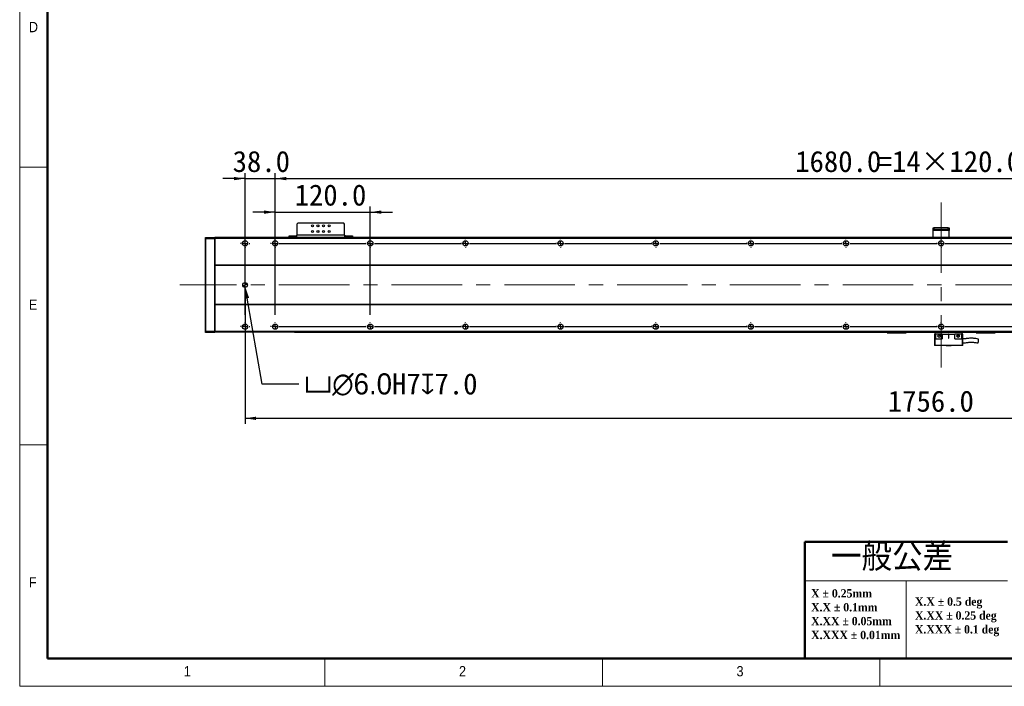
# Model space of a CAD drawing. Header units: millimetres. Extents: x 35 to 2905, y 35 to 2044.
# Tile 1 of 6: x 35 to 1277, y 35 to 875. Entities that reach past the tile are written whole.
import ezdxf

# ---------------------------------------------------------------- set-up
doc = ezdxf.new("R2010")
doc.units = ezdxf.units.MM
doc.header["$LTSCALE"] = 7
doc.header["$PDSIZE"] = -1
doc.linetypes.add('CENTERX2', pattern=[20.32, 12.7, -2.54, 2.54, -2.54])
doc.layers.add('DIMNS', color=7, linetype='Continuous')
doc.styles.add('SLDTEXTSTYLE1', font='Gothic.ttf', dxfattribs={"width": 0.913})
doc.styles.add('SLDTEXTSTYLE2', font='timesbd.ttf', dxfattribs={"width": 0.933})
doc.styles.add('SLDTEXTSTYLE4', font='txt', dxfattribs={"bigfont": 'bigfont'})
doc.styles.add('SLDTEXTSTYLE8', font='txt')
doc.dimstyles.new('SLDDIMSTYLE0', dxfattribs={"dimtxt": 26.6, "dimasz": 14, "dimexe": 0, "dimexo": 0.0625, "dimgap": 6.65, "dimtad": 2, "dimdec": 1, "dimrnd": 1e-09, "dimzin": 4, "dimdsep": 46, "dimtxsty": 'SLDTEXTSTYLE8', "dimsah": 1, "dimcen": 0.09, "dimadec": 0, "dimazin": 1, "dimtfac": 1, "dimtdec": 1, "dimtofl": 0, "dimtmove": 0, "dimatfit": 3, "dimfxl": 0, "dimfrac": 2, "dimtolj": 1, "dimtzin": 12, "dimarcsym": 0})
doc.dimstyles.new('SLDDIMSTYLE1', dxfattribs={"dimtxt": 26.6, "dimasz": 14, "dimexe": 0, "dimexo": 0.0625, "dimgap": 6.65, "dimtad": 2, "dimdec": 1, "dimrnd": 1e-09, "dimzin": 4, "dimdsep": 46, "dimtxsty": 'SLDTEXTSTYLE8', "dimsah": 1, "dimcen": 0.09, "dimadec": 0, "dimazin": 1, "dimtfac": 1, "dimtdec": 1, "dimtmove": 0, "dimatfit": 0, "dimfxl": 0, "dimfrac": 2, "dimtolj": 1, "dimtzin": 12, "dimarcsym": 0})
doc.dimstyles.new('SLDDIMSTYLE4', dxfattribs={"dimtxt": 26.6, "dimasz": 14, "dimexe": 0, "dimexo": 0.0625, "dimgap": 6.65, "dimtad": 0, "dimtih": 1, "dimtoh": 1, "dimdec": 1, "dimrnd": 1e-09, "dimzin": 4, "dimdsep": 46, "dimtxsty": 'SLDTEXTSTYLE8', "dimsah": 1, "dimcen": 0, "dimadec": 0, "dimazin": 1, "dimtfac": 1, "dimtdec": 1, "dimtofl": 0, "dimtmove": 0, "dimatfit": 3, "dimfxl": 0, "dimfrac": 2, "dimtolj": 1, "dimtzin": 12, "dimarcsym": 0})

# ---------------------------------------------------------------- blocks, each defined once
blk = doc.blocks.new('SW_NOTE_0')
at = {"color": 0, "linetype": 'Continuous', "lineweight": 0, "char_height": 10.5, "attachment_point": 1, "style": 'SLDTEXTSTYLE2'}
for s, insert in [('X.X ± 0.5 deg', (0, 13.8)), ('X.XX ± 0.25 deg', (0, -3.7)), ('X.XXX ± 0.1 deg', (0, -21.2))]:
    blk.add_mtext(s, dxfattribs=dict(at, insert=insert))
blk = doc.blocks.new('SW_NOTE_1')
at = {"color": 0, "linetype": 'Continuous', "lineweight": 0, "char_height": 10.5, "attachment_point": 1, "style": 'SLDTEXTSTYLE2'}
for s, insert in [('X ± 0.25mm ', (0, 13.8)), ('X.X ± 0.1mm', (0, -3.7))]:
    blk.add_mtext(s, dxfattribs=dict(at, insert=insert))
blk = doc.blocks.new('SW_NOTE_2')
at = {"color": 0, "linetype": 'Continuous', "lineweight": 0, "char_height": 10.5, "attachment_point": 1, "style": 'SLDTEXTSTYLE2'}
for s, insert in [('X.XX ± 0.05mm', (0, 13.8)), ('X.XXX ± 0.01mm', (0, -3.7))]:
    blk.add_mtext(s, dxfattribs=dict(at, insert=insert))
blk = doc.blocks.new('_D_13')
at = {"layer": 'DIMNS'}
for p, q in [((319.2, 532), (319.2, 365.8)), ((2075.2, 526.4), (2075.2, 365.8)), ((319.2, 372.8), (2075.2, 372.8))]:
    blk.add_line(p, q, dxfattribs=at)
for points in [[(319.2, 372.8), (333.2, 370.7), (333.2, 374.9)], [(2075.2, 372.8), (2061.2, 374.9), (2061.2, 370.7)]]:
    blk.add_solid(points, dxfattribs=at)
at = {"layer": 'DIMNS', "insert": (1130, 407.7), "char_height": 26.6, "attachment_point": 1, "style": 'SLDTEXTSTYLE8'}
blk.add_mtext('1756.0', dxfattribs=at)
blk = doc.blocks.new('_D_15')
at = {"layer": 'Defpoints', "color": 0}
for p in [(318.7, 543.8), (319.8, 537.9)]:
    blk.add_point(p, dxfattribs=at)
at = {"layer": 'DIMNS', "color": 0, "lineweight": -2}
for p, q in [((340.9, 415.7), (322.1, 524.1)), ((387.1, 415.7), (340.9, 415.7))]:
    blk.add_line(p, q, dxfattribs=at)
at = {"layer": 'DIMNS', "color": 0}
blk.add_solid([(324.4, 524.5), (319.8, 523.7), (319.8, 537.9)], dxfattribs=at)
at = {"layer": 'DIMNS', "color": 0, "insert": (393.8, 429.5), "char_height": 26.6, "attachment_point": 1, "style": 'SLDTEXTSTYLE8'}
blk.add_mtext('\\A1;{\\fGDT|b0|i0|c134|p2;v\\fMS PGothic|b0|i0|c128|p34;∅6.0}H7{\\fGDT|b0|i0|c134|p2;x}7.0', dxfattribs=at)
blk = doc.blocks.new('_D_18')
at = {"layer": 'DIMNS'}
for p, q in [((357.2, 503.1), (357.2, 682)), ((357.2, 675), (2037.2, 675)), ((2037.2, 503.1), (2037.2, 682))]:
    blk.add_line(p, q, dxfattribs=at)
for points in [[(357.2, 675), (371.2, 672.9), (371.2, 677.1)], [(2037.2, 675), (2023.2, 677.1), (2023.2, 672.9)]]:
    blk.add_solid(points, dxfattribs=at)
at = {"layer": 'DIMNS', "char_height": 26.6, "attachment_point": 1, "style": 'SLDTEXTSTYLE8'}
for s, insert in [('1680.0', (1013.2, 709.9)), ('=14×120.0(PITCH)', (1117.2, 709.9))]:
    blk.add_mtext(s, dxfattribs=dict(at, insert=insert))
blk = doc.blocks.new('_D_19')
at = {"layer": 'DIMNS'}
for p, q in [((319.2, 675), (291.2, 675)), ((319.2, 503.1), (319.2, 682)), ((319.2, 675), (357.2, 675)), ((357.2, 503.1), (357.2, 682)), ((357.2, 675), (385.2, 675))]:
    blk.add_line(p, q, dxfattribs=at)
for points in [[(319.2, 675), (305.2, 677.1), (305.2, 672.9)], [(357.2, 675), (371.2, 672.9), (371.2, 677.1)]]:
    blk.add_solid(points, dxfattribs=at)
at = {"layer": 'DIMNS', "insert": (303.6, 709.9), "char_height": 26.6, "attachment_point": 1, "style": 'SLDTEXTSTYLE8'}
blk.add_mtext('38.0', dxfattribs=at)
blk = doc.blocks.new('_D_21')
at = {"layer": 'DIMNS'}
for p, q in [((357.2, 503.1), (357.2, 639.7)), ((477.2, 503.1), (477.2, 639.7)), ((357.2, 632.7), (329.2, 632.7)), ((357.2, 632.7), (477.2, 632.7)), ((477.2, 632.7), (505.2, 632.7))]:
    blk.add_line(p, q, dxfattribs=at)
for points in [[(357.2, 632.7), (343.2, 634.8), (343.2, 630.6)], [(477.2, 632.7), (491.2, 630.6), (491.2, 634.8)]]:
    blk.add_solid(points, dxfattribs=at)
at = {"layer": 'DIMNS', "insert": (381.8, 667.6), "char_height": 26.6, "attachment_point": 1, "style": 'SLDTEXTSTYLE8'}
blk.add_mtext('120.0', dxfattribs=at)
blk = doc.blocks.new('SW_CENTERMARKSYMBOL_1')
at = {"layer": 'DIMNS', "color": 0}
for p, q in [((-5.08, 105), (-5.84, 105)), ((0, 105), (-2.54, 105)), ((0, 110.08), (0, 110.84)), ((0, 105), (0, 107.54)), ((0, 105), (0, 102.46)), ((0, 105), (2.54, 105)), ((0, 99.92), (0, 99.16)), ((5.08, 105), (5.84, 105)), ((152.92, 105), (152.16, 105)), ((158, 105), (155.46, 105)), ((158, 110.08), (158, 110.84)), ((158, 105), (158, 107.54)), ((158, 105), (158, 102.46)), ((158, 105), (160.54, 105)), ((158, 99.92), (158, 99.16)), ((163.08, 105), (163.84, 105)), ((-5.08, 0), (-5.84, 0)), ((0, 0), (-2.54, 0)), ((0, 5.08), (0, 5.84)), ((0, 0), (0, 2.54)), ((0, 0), (0, -2.54)), ((0, 0), (2.54, 0)), ((5.08, 0), (5.84, 0)), ((0, -5.08), (0, -5.84))]:
    blk.add_line(p, q, dxfattribs=at)
blk = doc.blocks.new('SW_CENTERMARKSYMBOL_2')
at = {"layer": 'DIMNS', "color": 0}
for p, q in [((-125.08, 0), (-125.84, 0)), ((-120, 0), (-122.54, 0)), ((-120, 5.08), (-120, 5.84)), ((-120, 0), (-120, 2.54)), ((-120, 0), (-120, -2.54)), ((-120, 0), (-117.46, 0)), ((-114.92, 0), (-5.08, 0)), ((-5.08, 0), (-5.84, 0)), ((0, 0), (-2.54, 0)), ((0, 0), (-2.54, 0)), ((0, 5.08), (0, 5.84)), ((0, 0), (0, 2.54)), ((0, 0), (0, 2.54)), ((0, 0), (0, -2.54)), ((0, 0), (2.54, 0)), ((0, 0), (0, -2.54)), ((0, 0), (2.54, 0)), ((5.08, 0), (5.84, 0)), ((5.08, 0), (114.92, 0)), ((114.92, 0), (114.16, 0)), ((120, 0), (117.46, 0)), ((120, 0), (117.46, 0)), ((120, 0), (117.46, 0)), ((120, 5.08), (120, 5.84)), ((120, 0), (120, 2.54)), ((120, 0), (120, 2.54)), ((120, 0), (120, 2.54)), ((120, 0), (120, -2.54)), ((120, 0), (122.54, 0)), ((120, 0), (120, -2.54)), ((120, 0), (122.54, 0)), ((120, 0), (120, -2.54)), ((120, 0), (122.54, 0)), ((125.08, 0), (125.84, 0)), ((125.08, 0), (234.92, 0)), ((234.92, 0), (234.16, 0)), ((240, 0), (237.46, 0)), ((240, 0), (237.46, 0)), ((240, 0), (237.46, 0)), ((240, 0), (237.46, 0)), ((240, 5.08), (240, 5.84)), ((240, 0), (240, 2.54)), ((240, 0), (240, 2.54)), ((240, 0), (240, 2.54)), ((240, 0), (240, 2.54)), ((240, 0), (240, -2.54)), ((240, 0), (242.54, 0)), ((240, 0), (240, -2.54)), ((240, 0), (242.54, 0)), ((240, 0), (240, -2.54)), ((240, 0), (242.54, 0)), ((240, 0), (240, -2.54)), ((240, 0), (242.54, 0)), ((245.08, 0), (245.84, 0)), ((245.08, 0), (354.92, 0)), ((354.92, 0), (354.16, 0)), ((360, 0), (357.46, 0)), ((360, 0), (357.46, 0)), ((360, 0), (357.46, 0)), ((360, 0), (357.46, 0)), ((360, 0), (357.46, 0)), ((360, 5.08), (360, 5.84)), ((360, 0), (360, 2.54)), ((360, 0), (360, 2.54)), ((360, 0), (360, 2.54)), ((360, 0), (360, 2.54)), ((360, 0), (360, 2.54)), ((360, 0), (360, -2.54)), ((360, 0), (362.54, 0)), ((360, 0), (360, -2.54)), ((360, 0), (362.54, 0)), ((360, 0), (360, -2.54)), ((360, 0), (362.54, 0)), ((360, 0), (360, -2.54)), ((360, 0), (362.54, 0)), ((360, 0), (360, -2.54)), ((360, 0), (362.54, 0)), ((365.08, 0), (365.84, 0)), ((365.08, 0), (474.92, 0)), ((474.92, 0), (474.16, 0)), ((480, 0), (477.46, 0)), ((480, 0), (477.46, 0)), ((480, 0), (477.46, 0)), ((480, 0), (477.46, 0)), ((480, 0), (477.46, 0)), ((480, 0), (477.46, 0)), ((480, 5.08), (480, 5.84)), ((480, 0), (480, 2.54)), ((480, 0), (480, 2.54)), ((480, 0), (480, 2.54)), ((480, 0), (480, 2.54)), ((480, 0), (480, 2.54)), ((480, 0), (480, 2.54)), ((480, 0), (480, -2.54)), ((480, 0), (482.54, 0)), ((480, 0), (480, -2.54)), ((480, 0), (482.54, 0)), ((480, 0), (480, -2.54)), ((480, 0), (482.54, 0)), ((480, 0), (480, -2.54)), ((480, 0), (482.54, 0)), ((480, 0), (480, -2.54)), ((480, 0), (482.54, 0)), ((480, 0), (480, -2.54)), ((480, 0), (482.54, 0)), ((485.08, 0), (485.84, 0)), ((485.08, 0), (594.92, 0)), ((594.92, 0), (594.16, 0)), ((600, 0), (597.46, 0)), ((600, 0), (597.46, 0)), ((600, 0), (597.46, 0)), ((600, 0), (597.46, 0)), ((600, 0), (597.46, 0)), ((600, 0), (597.46, 0)), ((600, 0), (597.46, 0)), ((600, 5.08), (600, 5.84)), ((600, 0), (600, 2.54)), ((600, 0), (600, 2.54)), ((600, 0), (600, 2.54)), ((600, 0), (600, 2.54)), ((600, 0), (600, 2.54)), ((600, 0), (600, 2.54)), ((600, 0), (600, 2.54)), ((600, 0), (600, -2.54)), ((600, 0), (602.54, 0)), ((600, 0), (600, -2.54)), ((600, 0), (602.54, 0)), ((600, 0), (600, -2.54)), ((600, 0), (602.54, 0)), ((600, 0), (600, -2.54)), ((600, 0), (602.54, 0)), ((600, 0), (600, -2.54)), ((600, 0), (602.54, 0)), ((600, 0), (600, -2.54)), ((600, 0), (602.54, 0)), ((600, 0), (600, -2.54)), ((600, 0), (602.54, 0)), ((605.08, 0), (605.84, 0)), ((605.08, 0), (714.92, 0)), ((714.92, 0), (714.16, 0)), ((720, 0), (717.46, 0)), ((720, 0), (717.46, 0)), ((720, 0), (717.46, 0)), ((720, 0), (717.46, 0)), ((720, 0), (717.46, 0)), ((720, 0), (717.46, 0)), ((720, 0), (717.46, 0)), ((720, 0), (717.46, 0)), ((720, 5.08), (720, 5.84)), ((720, 0), (720, 2.54)), ((720, 0), (720, 2.54)), ((720, 0), (720, 2.54)), ((720, 0), (720, 2.54)), ((720, 0), (720, 2.54)), ((720, 0), (720, 2.54)), ((720, 0), (720, 2.54)), ((720, 0), (720, 2.54)), ((720, 0), (720, -2.54)), ((720, 0), (722.54, 0)), ((720, 0), (720, -2.54)), ((720, 0), (722.54, 0)), ((720, 0), (720, -2.54)), ((720, 0), (722.54, 0)), ((720, 0), (720, -2.54)), ((720, 0), (722.54, 0)), ((720, 0), (720, -2.54)), ((720, 0), (722.54, 0)), ((720, 0), (720, -2.54)), ((720, 0), (722.54, 0)), ((720, 0), (720, -2.54)), ((720, 0), (722.54, 0)), ((720, 0), (720, -2.54)), ((720, 0), (722.54, 0)), ((725.08, 0), (725.84, 0)), ((725.08, 0), (834.92, 0)), ((-120, -5.08), (-120, -5.84)), ((0, -5.08), (0, -5.84)), ((120, -5.08), (120, -5.84)), ((240, -5.08), (240, -5.84)), ((360, -5.08), (360, -5.84)), ((480, -5.08), (480, -5.84)), ((600, -5.08), (600, -5.84)), ((720, -5.08), (720, -5.84))]:
    blk.add_line(p, q, dxfattribs=at)
blk = doc.blocks.new('SW_CENTERMARKSYMBOL_3')
at = {"layer": 'DIMNS', "color": 0}
for p, q in [((-245.08, 0), (-245.84, 0)), ((-240, 0), (-242.54, 0)), ((-240, 5.08), (-240, 5.84)), ((-240, 0), (-240, 2.54)), ((-240, 0), (-240, -2.54)), ((-240, 0), (-237.46, 0)), ((-234.92, 0), (-125.08, 0)), ((-125.08, 0), (-125.84, 0)), ((-120, 0), (-122.54, 0)), ((-120, 0), (-122.54, 0)), ((-120, 5.08), (-120, 5.84)), ((-120, 0), (-120, 2.54)), ((-120, 0), (-120, 2.54)), ((-120, 0), (-120, -2.54)), ((-120, 0), (-117.46, 0)), ((-120, 0), (-120, -2.54)), ((-120, 0), (-117.46, 0)), ((-114.92, 0), (-114.16, 0)), ((-114.92, 0), (-5.08, 0)), ((-5.08, 0), (-5.84, 0)), ((0, 0), (-2.54, 0)), ((0, 0), (-2.54, 0)), ((0, 0), (-2.54, 0)), ((0, 5.08), (0, 5.84)), ((0, 0), (0, 2.54)), ((0, 0), (0, 2.54)), ((0, 0), (0, 2.54)), ((0, 0), (0, -2.54)), ((0, 0), (2.54, 0)), ((0, 0), (0, -2.54)), ((0, 0), (2.54, 0)), ((0, 0), (0, -2.54)), ((0, 0), (2.54, 0)), ((5.08, 0), (5.84, 0)), ((5.08, 0), (114.92, 0)), ((114.92, 0), (114.16, 0)), ((120, 0), (117.46, 0)), ((120, 0), (117.46, 0)), ((120, 0), (117.46, 0)), ((120, 0), (117.46, 0)), ((120, 5.08), (120, 5.84)), ((120, 0), (120, 2.54)), ((120, 0), (120, 2.54)), ((120, 0), (120, 2.54)), ((120, 0), (120, 2.54)), ((120, 0), (120, -2.54)), ((120, 0), (122.54, 0)), ((120, 0), (120, -2.54)), ((120, 0), (122.54, 0)), ((120, 0), (120, -2.54)), ((120, 0), (122.54, 0)), ((120, 0), (120, -2.54)), ((120, 0), (122.54, 0)), ((125.08, 0), (125.84, 0)), ((125.08, 0), (234.92, 0)), ((234.92, 0), (234.16, 0)), ((240, 0), (237.46, 0)), ((240, 0), (237.46, 0)), ((240, 0), (237.46, 0)), ((240, 0), (237.46, 0)), ((240, 0), (237.46, 0)), ((240, 5.08), (240, 5.84)), ((240, 0), (240, 2.54)), ((240, 0), (240, 2.54)), ((240, 0), (240, 2.54)), ((240, 0), (240, 2.54)), ((240, 0), (240, 2.54)), ((240, 0), (240, -2.54)), ((240, 0), (242.54, 0)), ((240, 0), (240, -2.54)), ((240, 0), (242.54, 0)), ((240, 0), (240, -2.54)), ((240, 0), (242.54, 0)), ((240, 0), (240, -2.54)), ((240, 0), (242.54, 0)), ((240, 0), (240, -2.54)), ((240, 0), (242.54, 0)), ((245.08, 0), (245.84, 0)), ((245.08, 0), (354.92, 0)), ((354.92, 0), (354.16, 0)), ((360, 0), (357.46, 0)), ((360, 0), (357.46, 0)), ((360, 0), (357.46, 0)), ((360, 0), (357.46, 0)), ((360, 0), (357.46, 0)), ((360, 0), (357.46, 0)), ((360, 5.08), (360, 5.84)), ((360, 0), (360, 2.54)), ((360, 0), (360, 2.54)), ((360, 0), (360, 2.54)), ((360, 0), (360, 2.54)), ((360, 0), (360, 2.54)), ((360, 0), (360, 2.54)), ((360, 0), (360, -2.54)), ((360, 0), (362.54, 0)), ((360, 0), (360, -2.54)), ((360, 0), (362.54, 0)), ((360, 0), (360, -2.54)), ((360, 0), (362.54, 0)), ((360, 0), (360, -2.54)), ((360, 0), (362.54, 0)), ((360, 0), (360, -2.54)), ((360, 0), (362.54, 0)), ((360, 0), (360, -2.54)), ((360, 0), (362.54, 0)), ((365.08, 0), (365.84, 0)), ((365.08, 0), (474.92, 0)), ((474.92, 0), (474.16, 0)), ((480, 0), (477.46, 0)), ((480, 0), (477.46, 0)), ((480, 0), (477.46, 0)), ((480, 0), (477.46, 0)), ((480, 0), (477.46, 0)), ((480, 0), (477.46, 0)), ((480, 0), (477.46, 0)), ((480, 5.08), (480, 5.84)), ((480, 0), (480, 2.54)), ((480, 0), (480, 2.54)), ((480, 0), (480, 2.54)), ((480, 0), (480, 2.54)), ((480, 0), (480, 2.54)), ((480, 0), (480, 2.54)), ((480, 0), (480, 2.54)), ((480, 0), (480, -2.54)), ((480, 0), (482.54, 0)), ((480, 0), (480, -2.54)), ((480, 0), (482.54, 0)), ((480, 0), (480, -2.54)), ((480, 0), (482.54, 0)), ((480, 0), (480, -2.54)), ((480, 0), (482.54, 0)), ((480, 0), (480, -2.54)), ((480, 0), (482.54, 0)), ((480, 0), (480, -2.54)), ((480, 0), (482.54, 0)), ((480, 0), (480, -2.54)), ((480, 0), (482.54, 0)), ((485.08, 0), (485.84, 0)), ((485.08, 0), (594.92, 0)), ((594.92, 0), (594.16, 0)), ((600, 0), (597.46, 0)), ((600, 0), (597.46, 0)), ((600, 0), (597.46, 0)), ((600, 0), (597.46, 0)), ((600, 0), (597.46, 0)), ((600, 0), (597.46, 0)), ((600, 0), (597.46, 0)), ((600, 0), (597.46, 0)), ((600, 5.08), (600, 5.84)), ((600, 0), (600, 2.54)), ((600, 0), (600, 2.54)), ((600, 0), (600, 2.54)), ((600, 0), (600, 2.54)), ((600, 0), (600, 2.54)), ((600, 0), (600, 2.54)), ((600, 0), (600, 2.54)), ((600, 0), (600, 2.54)), ((600, 0), (600, -2.54)), ((600, 0), (602.54, 0)), ((600, 0), (600, -2.54)), ((600, 0), (602.54, 0)), ((600, 0), (600, -2.54)), ((600, 0), (602.54, 0)), ((600, 0), (600, -2.54)), ((600, 0), (602.54, 0)), ((600, 0), (600, -2.54)), ((600, 0), (602.54, 0)), ((600, 0), (600, -2.54)), ((600, 0), (602.54, 0)), ((600, 0), (600, -2.54)), ((600, 0), (602.54, 0)), ((600, 0), (600, -2.54)), ((600, 0), (602.54, 0)), ((605.08, 0), (605.84, 0)), ((605.08, 0), (714.92, 0)), ((-240, -5.08), (-240, -5.84)), ((-120, -5.08), (-120, -5.84)), ((0, -5.08), (0, -5.84)), ((120, -5.08), (120, -5.84)), ((240, -5.08), (240, -5.84)), ((360, -5.08), (360, -5.84)), ((480, -5.08), (480, -5.84)), ((600, -5.08), (600, -5.84))]:
    blk.add_line(p, q, dxfattribs=at)
blk = doc.blocks.new('SW_DOWELSYMBOL_0')
at = {"linetype": 'Continuous', "lineweight": 18}
h = blk.add_hatch(color=0, dxfattribs=at)
edge = h.paths.add_edge_path(flags=0)
edge.add_arc((0, 0), 3, 180, 270)
edge.add_line((0, -3), (0, 0))
edge.add_line((0, 0), (-3, 0))
h = blk.add_hatch(color=0, dxfattribs=at)
edge = h.paths.add_edge_path(flags=0)
edge.add_arc((0, 0), 3, 0, 90)
edge.add_line((0, 3), (0, 0))
edge.add_line((0, 0), (3, 0))
at = {"layer": 'DIMNS', "color": 0}
blk.add_circle((0, 0), 3, dxfattribs=at)

msp = doc.modelspace()

# ---------------------------------------------------------------- linework, layer by layer
at = {"color": 7, "linetype": 'Continuous', "lineweight": 18}
for p, q in [((35, 2044), (35, 35)), ((70, 2009), (70, 70)), ((35, 689.5), (70, 689.5)), ((70, 339.5), (35, 339.5)), ((1281, 168), (1025.29, 168)), ((1153.14, 168), (1153.14, 70)), ((70, 70), (2870, 70)), ((420, 35), (420, 70)), ((770, 70), (770, 35)), ((861, 70), (2870, 70)), ((1120, 35), (1120, 70)), ((35, 35), (2905, 35))]:
    msp.add_line(p, q, dxfattribs=at)
at = {"color": 7, "linetype": 'Continuous', "lineweight": 50}
for p, q in [((70, 2009), (70, 70)), ((1025.29, 217), (1025.29, 70)), ((1025.29, 217), (1281, 217)), ((70, 70), (2870, 70))]:
    msp.add_line(p, q, dxfattribs=at)
at = {"color": 7, "linetype": 'Continuous', "lineweight": 25}
for p, q in [((385.75, 618.66), (384.75, 617.66)), ((384.75, 617.66), (384.75, 603.86)), ((443.75, 618.66), (385.75, 618.66)), ((444.75, 617.66), (443.75, 618.66)), ((444.75, 603.86), (444.75, 617.66)), ((1187.25, 610.86), (1187.25, 612.86)), ((1187.25, 612.86), (1188.25, 612.86)), ((1188.25, 610.86), (1187.25, 610.86)), ((1187.25, 609.36), (1187.25, 610.86)), ((1207.25, 609.36), (1187.25, 609.36)), ((1187.25, 600.86), (1187.25, 609.36)), ((1188.25, 612.86), (1188.25, 610.86)), ((1206.25, 612.86), (1188.25, 612.86)), ((1206.25, 610.86), (1188.25, 610.86)), ((1206.25, 610.86), (1206.25, 612.86)), ((1206.25, 612.86), (1207.25, 612.86)), ((1207.25, 610.86), (1206.25, 610.86)), ((1207.25, 612.86), (1207.25, 610.86)), ((1207.25, 610.86), (1207.25, 609.36)), ((1207.25, 600.86), (1207.25, 609.36)), ((269.25, 600.56), (269.55, 600.86)), ((269.25, 598.73), (269.25, 600.56)), ((269.25, 598.73), (269.55, 598.86)), ((269.25, 482.98), (269.25, 598.73)), ((269.55, 600.86), (269.55, 598.86)), ((269.55, 600.86), (280.95, 600.86)), ((269.55, 598.86), (269.55, 482.86)), ((280.95, 598.86), (269.55, 598.86)), ((280.95, 598.86), (280.95, 600.86)), ((281.25, 600.56), (280.95, 600.86)), ((280.95, 482.86), (280.95, 598.86)), ((281.25, 598.73), (280.95, 598.86)), ((2113.25, 600.86), (281.25, 600.86)), ((281.25, 600.86), (281.25, 600.56)), ((281.25, 600.56), (281.25, 600.36)), ((2113.25, 600.36), (281.25, 600.36)), ((281.25, 600.36), (281.25, 599.36)), ((2113.25, 599.36), (281.25, 599.36)), ((281.25, 599.36), (281.25, 565.86)), ((374.75, 600.86), (374.75, 602.86)), ((374.75, 602.86), (375.75, 602.86)), ((375.75, 602.86), (375.75, 600.86)), ((375.75, 602.86), (383.75, 602.86)), ((383.75, 602.86), (383.75, 600.86)), ((384.75, 602.86), (383.75, 602.86)), ((444.75, 603.86), (384.75, 603.86)), ((384.75, 600.86), (384.75, 603.86)), ((444.75, 603.86), (444.75, 600.86)), ((445.75, 602.86), (444.75, 602.86)), ((445.75, 602.86), (445.75, 600.86)), ((445.75, 602.86), (453.75, 602.86)), ((453.75, 600.86), (453.75, 602.86)), ((453.75, 602.86), (454.75, 602.86)), ((454.75, 602.86), (454.75, 600.86)), ((2113.25, 565.86), (281.25, 565.86)), ((281.25, 565.86), (281.25, 565.36)), ((2113.25, 565.36), (281.25, 565.36)), ((281.25, 565.36), (281.25, 516.36)), ((2113.25, 516.36), (281.25, 516.36)), ((281.25, 516.36), (281.25, 515.86)), ((2113.25, 515.86), (281.25, 515.86)), ((281.25, 515.86), (281.25, 482.36)), ((269.25, 481.16), (269.25, 482.98)), ((269.25, 482.98), (269.55, 482.86)), ((269.25, 481.16), (269.55, 480.86)), ((269.55, 482.86), (269.55, 480.86)), ((269.55, 482.86), (280.95, 482.86)), ((280.95, 480.86), (269.55, 480.86)), ((281.25, 482.98), (280.95, 482.86)), ((280.95, 480.86), (280.95, 482.86)), ((281.25, 481.16), (280.95, 480.86)), ((2113.25, 482.36), (281.25, 482.36)), ((281.25, 482.36), (281.25, 481.36)), ((281.25, 481.36), (281.25, 481.16)), ((2113.25, 481.36), (281.25, 481.36)), ((381.75, 481.36), (381.75, 481.26)), ((2031.75, 481.26), (381.75, 481.26)), ((381.75, 481.06), (381.75, 481.26)), ((2031.75, 481.06), (381.75, 481.06)), ((1129.25, 480.66), (1129.25, 481.06)), ((1129.25, 480.66), (1129.55, 480.36)), ((1129.25, 480.66), (1130.25, 480.66)), ((1130.37, 480.36), (1129.55, 480.36)), ((1130.25, 481.06), (1130.25, 480.66)), ((1130.37, 480.36), (1130.25, 480.66)), ((1130.25, 480.66), (1152.25, 480.66)), ((1152.12, 480.36), (1130.37, 480.36)), ((1152.12, 480.36), (1152.25, 480.66)), ((1152.95, 480.36), (1152.12, 480.36)), ((1152.25, 480.66), (1152.25, 481.06)), ((1152.25, 480.66), (1153.25, 480.66)), ((1152.95, 480.36), (1153.25, 480.66)), ((1153.25, 481.06), (1153.25, 480.66)), ((1188.75, 478.96), (1188.75, 464.56)), ((1189.95, 478.96), (1188.75, 478.96)), ((1189.75, 478.96), (1189.75, 481.06)), ((1189.95, 472.96), (1189.75, 472.96)), ((1189.75, 464.56), (1189.75, 472.96)), ((1189.95, 478.96), (1189.95, 472.96)), ((1198.75, 478.96), (1189.95, 478.96)), ((1189.95, 472.96), (1198.75, 472.96)), ((1198.75, 478.96), (1198.75, 472.96)), ((1198.75, 478.96), (1206.5, 478.96)), ((1207, 478.96), (1206.5, 478.96)), ((1206.5, 478.96), (1206.5, 474.21)), ((1207, 478.96), (1214.75, 478.96)), ((1207, 474.21), (1207, 478.96)), ((1214.75, 472.96), (1214.75, 478.96)), ((1223.55, 478.96), (1214.75, 478.96)), ((1214.75, 472.96), (1223.55, 472.96)), ((1218.13, 477.41), (1218.29, 477.51)), ((1219.76, 477.01), (1219.89, 476.61)), ((1223.55, 472.96), (1223.55, 478.96)), ((1224.75, 478.96), (1223.55, 478.96)), ((1223.75, 472.96), (1223.55, 472.96)), ((1223.75, 478.96), (1223.75, 481.06)), ((1223.75, 472.96), (1223.75, 464.56)), ((1224.75, 464.56), (1224.75, 478.96)), ((1241.25, 480.66), (1241.25, 481.06)), ((1241.25, 480.66), (1241.55, 480.36)), ((1241.25, 480.66), (1242.25, 480.66)), ((1242.37, 480.36), (1241.55, 480.36)), ((1242.25, 481.06), (1242.25, 480.66)), ((1242.37, 480.36), (1242.25, 480.66)), ((1242.25, 480.66), (1264.25, 480.66)), ((1264.12, 480.36), (1242.37, 480.36)), ((1264.12, 480.36), (1264.25, 480.66)), ((1264.95, 480.36), (1264.12, 480.36)), ((1264.25, 480.66), (1264.25, 481.06)), ((1264.25, 480.66), (1265.25, 480.66)), ((1264.95, 480.36), (1265.25, 480.66)), ((1265.25, 481.06), (1265.25, 480.66)), ((1189.75, 464.56), (1188.75, 464.56)), ((1223.75, 464.56), (1189.75, 464.56)), ((1203.75, 464.56), (1203.75, 464.36)), ((1204.43, 464.36), (1203.75, 464.36)), ((1209.75, 464.36), (1204.43, 464.36)), ((1209.75, 464.36), (1209.75, 464.56)), ((1224.75, 464.56), (1223.75, 464.56))]:
    msp.add_line(p, q, dxfattribs=at)
for centre, radius in [((404.25, 615.36), 1.25), ((404.25, 608.36), 1.25), ((411.25, 615.36), 1.25), ((411.25, 608.36), 1.25), ((418.25, 615.36), 1.25), ((418.25, 608.36), 1.25), ((425.25, 615.36), 1.25), ((425.25, 608.36), 1.25), ((319.25, 593.36), 3.3), ((357.25, 593.36), 3.3), ((477.25, 593.36), 3.3), ((597.25, 593.36), 3.3), ((717.25, 593.36), 3.3), ((837.25, 593.36), 3.3), ((957.25, 593.36), 3.3), ((1077.25, 593.36), 3.3), ((1197.25, 593.36), 3.3), ((319.25, 540.86), 3), ((319.25, 488.36), 3.3), ((357.25, 488.36), 3.3), ((477.25, 488.36), 3.3), ((597.25, 488.36), 3.3), ((717.25, 488.36), 3.3), ((837.25, 488.36), 3.3), ((957.25, 488.36), 3.3), ((1077.25, 488.36), 3.3), ((1197.25, 488.36), 3.3), ((1194.75, 476.46), 1.6), ((1218.75, 476.46), 1.6)]:
    msp.add_circle(centre, radius, dxfattribs=at)
msp.add_arc((1206.75, 474.21), 0.25, 180, 0, dxfattribs=at)
for points, knots in [([(1195.89, 476.61), (1195.91, 476.48), (1195.95, 476.22), (1195.84, 475.83), (1195.62, 475.48), (1195.28, 475.22), (1194.86, 475.07), (1194.41, 475.06), (1193.97, 475.19), (1193.74, 475.37), (1193.63, 475.46)], [0, 0, 0, 0, 0.1147377, 0.2305924, 0.3509259, 0.4758245, 0.6054509, 0.7393981, 0.8775419, 1, 1, 1, 1]), ([(1194.73, 477.76), (1194.87, 477.73), (1195.15, 477.68), (1195.51, 477.42), (1195.69, 477.18), (1195.75, 477.03), (1195.76, 477.01)], [0, 0, 0, 0, 0.3223299, 0.6432152, 0.951835, 1, 1, 1, 1]), ([(1218.75, 477.61), (1218.63, 477.6), (1218.4, 477.58), (1218.08, 477.42), (1217.83, 477.18), (1217.66, 476.87), (1217.58, 476.53), (1217.61, 476.18), (1217.75, 475.85), (1217.98, 475.58), (1218.27, 475.39), (1218.61, 475.3), (1218.96, 475.31), (1219.3, 475.43), (1219.58, 475.64), (1219.78, 475.92), (1219.9, 476.26), (1219.89, 476.49), (1219.89, 476.61)], [0, 0, 0, 0, 0.0625027, 0.1249976, 0.1875006, 0.2499981, 0.3124968, 0.3749961, 0.4374967, 0.4999918, 0.562493, 0.6249992, 0.6874945, 0.7499987, 0.812496, 0.8749996, 0.9374988, 1, 1, 1, 1]), ([(1219.89, 476.61), (1219.91, 476.48), (1219.95, 476.22), (1219.84, 475.83), (1219.62, 475.48), (1219.28, 475.22), (1218.86, 475.07), (1218.41, 475.06), (1217.97, 475.19), (1217.74, 475.37), (1217.63, 475.46)], [0, 0, 0, 0, 0.1147374, 0.2305896, 0.3509276, 0.4758259, 0.6054435, 0.7393903, 0.8775422, 1, 1, 1, 1]), ([(1218.73, 477.76), (1218.87, 477.73), (1219.15, 477.68), (1219.51, 477.42), (1219.69, 477.18), (1219.75, 477.03), (1219.76, 477.01)], [0, 0, 0, 0, 0.3223358, 0.6432086, 0.9518342, 1, 1, 1, 1]), ([(1244.06, 472.75), (1243.09, 472.91), (1241.28, 473.19), (1238.81, 473.58), (1236.75, 473.75), (1234.9, 473.79), (1232.87, 473.71), (1231.03, 473.5), (1229.52, 473.28), (1228.51, 473.13), (1227.47, 472.98), (1226.41, 472.86), (1225.49, 472.78), (1224.94, 472.82), (1224.75, 472.83)], [0, 0, 0, 0, 0.1557752, 0.2907855, 0.3967691, 0.4749895, 0.5735875, 0.7047454, 0.7546869, 0.8070848, 0.8612075, 0.9159527, 0.9704039, 1, 1, 1, 1]), ([(1243.5, 467.85), (1243.53, 467.84), (1243.63, 467.8), (1243.82, 468.07), (1244.03, 468.56), (1244.22, 469.26), (1244.36, 470.07), (1244.44, 470.91), (1244.44, 471.69), (1244.37, 472.3), (1244.24, 472.69), (1244.12, 472.72), (1244.06, 472.73)], [0, 0, 0, 0, 0.05740578, 0.16302771, 0.26646707, 0.36997813, 0.47478885, 0.58158565, 0.69023253, 0.79977657, 0.90881809, 1, 1, 1, 1]), ([(1224.75, 467.84), (1224.98, 467.83), (1225.7, 467.81), (1226.85, 467.9), (1228.53, 468.09), (1230.23, 468.36), (1231.9, 468.59), (1233.35, 468.73), (1235.04, 468.82), (1236.95, 468.76), (1238.99, 468.53), (1241.1, 468.17), (1242.64, 467.94), (1243.49, 467.81)], [0, 0, 0, 0, 0.0368698, 0.1125397, 0.1785183, 0.3028051, 0.3842704, 0.4445307, 0.5302879, 0.6473399, 0.7447489, 0.8603545, 1, 1, 1, 1])]:
    msp.add_open_spline(points, degree=3, knots=knots, dxfattribs=at)
at = {"layer": 'DIMNS', "linetype": 'CENTERX2', "lineweight": 18}
for p, q in [((1197.25, 645.01), (1197.25, 436.71)), ((2157.7, 540.86), (236.8, 540.86))]:
    msp.add_line(p, q, dxfattribs=at)

# ---------------------------------------------------------------- block references
at = {"color": 7, "linetype": 'Continuous', "lineweight": 0}
for name, p in [('SW_NOTE_1', (1033.26, 143.65)), ('SW_NOTE_0', (1164.24, 133.27)), ('SW_NOTE_2', (1033.26, 108.65))]:
    msp.add_blockref(name, p, dxfattribs=at)
at = {"layer": 'DIMNS'}
for name, p in [('SW_CENTERMARKSYMBOL_1', (319.25, 488.36)), ('SW_CENTERMARKSYMBOL_3', (597.25, 593.36)), ('SW_DOWELSYMBOL_0', (319.25, 540.86)), ('SW_CENTERMARKSYMBOL_2', (477.25, 488.36))]:
    msp.add_blockref(name, p, dxfattribs=at)

# ---------------------------------------------------------------- texts
at = {"color": 7, "linetype": 'Continuous', "lineweight": 0, "attachment_point": 1}
for s, insert, char_height, style in [('D', (46.67, 872.52), 12.96, 'SLDTEXTSTYLE1'), ('E', (46.67, 522.52), 12.96, 'SLDTEXTSTYLE1'), ('一般公差', (1058.35, 215.56), 35, 'SLDTEXTSTYLE4'), ('F', (46.67, 172.52), 12.96, 'SLDTEXTSTYLE1'), ('1', (242.08, 60.52), 12.96, 'SLDTEXTSTYLE1'), ('2', (589.17, 60.52), 12.96, 'SLDTEXTSTYLE1'), ('3', (939.17, 60.52), 12.96, 'SLDTEXTSTYLE1')]:
    msp.add_mtext(s, dxfattribs=dict(at, insert=insert, char_height=char_height, style=style))

# ---------------------------------------------------------------- dimensions: what is measured, and where the dimension line sits
at = {"layer": 'DIMNS'}
for base, p1, p2, dimstyle, picture, middle in [((357.25, 674.99), (319.25, 494.2), (357.25, 494.2), 'SLDDIMSTYLE1', '_D_19', (336.33, 674.99)), ((477.25, 632.68), (357.25, 494.2), (477.25, 494.2), 'SLDDIMSTYLE1', '_D_21', (424.21, 632.68)), ((2075.25, 372.85), (319.25, 540.86), (2075.25, 535.32), 'SLDDIMSTYLE0', '_D_13', (1181.98, 372.85))]:
    dim = msp.add_linear_dim(base=base, p1=p1, p2=p2, dimstyle=dimstyle, dxfattribs=at)
    dim.commit()
    dim.dimension.update_dxf_attribs({"geometry": picture, "text_midpoint": middle, "dimtype": 160})
dim = msp.add_linear_dim(base=(2037.25, 674.99), p1=(357.25, 494.2), p2=(2037.25, 494.2), text='<>=14×120.0(PITCH)', dimstyle='SLDDIMSTYLE0', dxfattribs=at)
dim.commit()
dim.dimension.update_dxf_attribs({"geometry": '_D_18', "text_midpoint": (1209.92, 674.99), "dimtype": 160})
dim = msp.add_diameter_dim_2p(p1=(318.74, 543.81), p2=(319.76, 537.9), text='{\\fGDT|b0|i0|c134|p2;v\\fMS PGothic|b0|i0|c128|p34;<>}H7{\\fGDT|b0|i0|c134|p2;x}7.0', dimstyle='SLDDIMSTYLE4', dxfattribs=at)
dim.commit()
dim.dimension.update_dxf_attribs({"geometry": '_D_15', "text_midpoint": (519.16, 415.71), "dimtype": 163})

doc.saveas('drawing.dxf')
